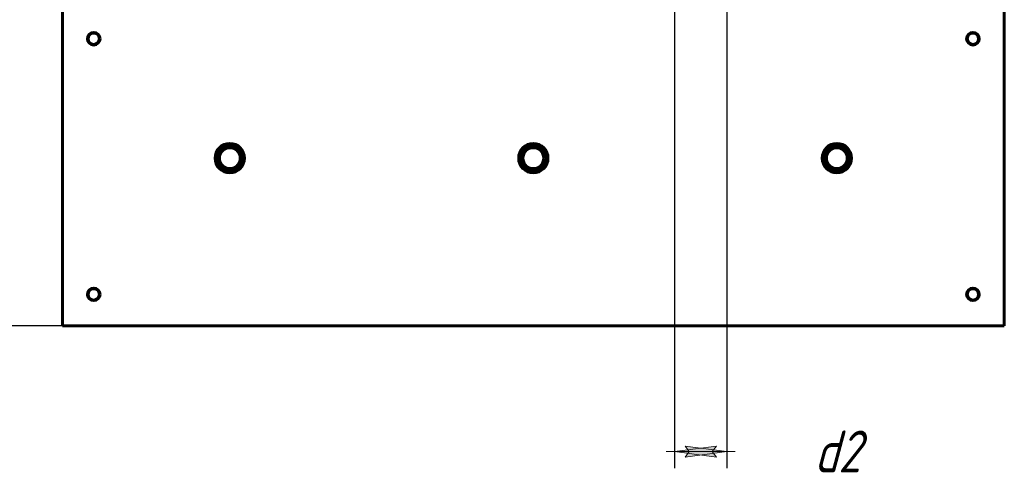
# Model space of a CAD drawing. Header units: millimetres. Extents: x 0 to 297, y 0 to 420.
# Tile 8 of 12: x 102 to 220, y 224 to 278. Entities that reach past the tile are written whole.
import ezdxf

# ---------------------------------------------------------------- set-up
doc = ezdxf.new("R2010")
doc.units = ezdxf.units.MM
doc.linetypes.add('K5LT_BASIC', pattern=[0])
doc.linetypes.add('K5LT_THIN', pattern=[0])
doc.layers.add('Системный слой', color=7, linetype='Continuous')
doc.styles.add('KDIMTEXTSTYLE', font='GOST_AU.SHX', dxfattribs={"width": 0.96, "oblique": 15, "height": 5})
doc.dimstyles.new('KDIMSTYLE (0.25)', dxfattribs={"dimtxt": 5, "dimasz": 1, "dimexe": 2, "dimexo": 0, "dimgap": 1, "dimtad": 1, "dimlfac": 4, "dimtxsty": 'KDIMTEXTSTYLE', "dimsah": 1, "dimcen": 0, "dimdle": 1, "dimadec": 0, "dimazin": 0, "dimtfac": 0.667, "dimtmove": 0, "dimatfit": 3, "dimfxl": 1, "dimtvp": 1, "dimtolj": 1, "dimtzin": 0, "dimarcsym": 0})

# ---------------------------------------------------------------- blocks, each defined once
blk = doc.blocks.new('KDIMARROW_01')
at = {"layer": 'Системный слой'}
blk.add_hatch(color=0, dxfattribs=at).paths.add_polyline_path([(-5, -0.6582624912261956), (0, 0), (-5, 0.658262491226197), (-4.5, 5.51091059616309e-16)])
at = {"layer": 'Системный слой', "color": 0, "linetype": 'K5LT_THIN', "lineweight": 18}
for p, q in [((-4.5, 5.51091059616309e-16), (-5, 0.658262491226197)), ((-5, 0.658262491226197), (0, 0)), ((0, 0), (-5, -0.6582624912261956)), ((-5, -0.6582624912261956), (-4.5, 5.51091059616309e-16)), ((0, 0), (-1, 0))]:
    blk.add_line(p, q, dxfattribs=at)
blk = doc.blocks.new('KDIMARROW_02')
at = {"layer": 'Системный слой'}
blk.add_hatch(color=0, dxfattribs=at).paths.add_polyline_path([(4.5, -5.51091059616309e-16), (5, 0.6582624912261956), (0, 0), (5, -0.658262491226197)])
at = {"layer": 'Системный слой', "color": 0, "linetype": 'K5LT_THIN', "lineweight": 18}
for p, q in [((0, 0), (-1, 0)), ((5, 0.6582624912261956), (0, 0)), ((0, 0), (5, -0.658262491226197)), ((0, 0), (7, -8.572527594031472e-16)), ((4.5, -5.51091059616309e-16), (5, 0.6582624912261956)), ((5, -0.658262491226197), (4.5, -5.51091059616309e-16))]:
    blk.add_line(p, q, dxfattribs=at)

msp = doc.modelspace()

# ---------------------------------------------------------------- linework, layer by layer
at = {"layer": 'Системный слой', "color": 150, "linetype": 'K5LT_BASIC', "lineweight": 60, "true_color": 0x0080ff}
for p, q in [((107.4196996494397, 279.0076663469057), (107.4196996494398, 242.2576663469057)), ((219.9196996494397, 279.0076663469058), (219.9196996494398, 242.2576663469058)), ((107.4196996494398, 241.0076663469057), (107.4196996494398, 242.2576663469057)), ((219.9196996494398, 242.2576663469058), (219.9196996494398, 241.0076663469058)), ((219.9196996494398, 241.0076663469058), (107.4196996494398, 241.0076663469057))]:
    msp.add_line(p, q, dxfattribs=at)
for centre, radius in [((111.1696996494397, 275.2576663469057), 0.7500000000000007), ((111.1696996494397, 275.2576663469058), 0.6750000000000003), ((216.1696996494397, 275.2576663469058), 0.7500000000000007), ((216.1696996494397, 275.2576663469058), 0.6750000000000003), ((127.4196996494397, 261.0076663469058), 1.750000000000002), ((127.4196996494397, 261.0076663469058), 1.5), ((127.4196996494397, 261.0076663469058), 1.250000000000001), ((163.6696996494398, 261.0076663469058), 1.750000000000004), ((163.6696996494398, 261.0076663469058), 1.5), ((163.6696996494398, 261.0076663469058), 1.250000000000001), ((199.9196996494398, 261.0076663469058), 1.750000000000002), ((199.9196996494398, 261.0076663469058), 1.5), ((199.9196996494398, 261.0076663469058), 1.250000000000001), ((111.1696996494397, 244.7576663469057), 0.7500000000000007), ((111.1696996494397, 244.7576663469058), 0.6750000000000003), ((216.1696996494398, 244.7576663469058), 0.7500000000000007), ((216.1696996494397, 244.7576663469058), 0.6750000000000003)]:
    msp.add_circle(centre, radius, dxfattribs=at)

# ---------------------------------------------------------------- dimensions: what is measured, and where the dimension line sits
at = {"layer": 'Системный слой', "color": 7}
msp.add_linear_dim(base=(85.2946996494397, 241.0076663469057), p1=(123.6696996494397, 363.6326663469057), p2=(107.4196996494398, 241.0076663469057), angle=90, location=(85.29469964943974, 302.3201663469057), text='\\H5.0;\\W0.965;\\Q15;\\H5.0;\\W0.965;\\Q15;\\Q15;Г', dimstyle='KDIMSTYLE (0.25)', override={"dimexo": 0, "dimblk1": 'KDIMARROW_01', "dimblk2": 'KDIMARROW_01', "dimse1": 0, "dimse2": 0, "dimclrt": 7, "dimtolj": 1}, dxfattribs=at).render()
msp.add_linear_dim(base=(180.5446996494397, 226.0076663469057), p1=(186.7946996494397, 288.2576663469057), p2=(180.5446996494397, 288.2576663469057), location=(198.7395949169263, 226.0076663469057), text='\\H5.0;\\W0.965;\\Q15;\\Q15; \\H5.0;\\W0.965;\\Q15;\\H5.0;\\W0.965;\\Q15;\\Q15;d2', dimstyle='KDIMSTYLE (0.25)', override={"dimexo": 0, "dimblk1": 'KDIMARROW_02', "dimblk2": 'KDIMARROW_02', "dimse1": 0, "dimse2": 0, "dimclrt": 7, "dimtolj": 1}, dxfattribs=at).render()

doc.saveas('drawing.dxf')
